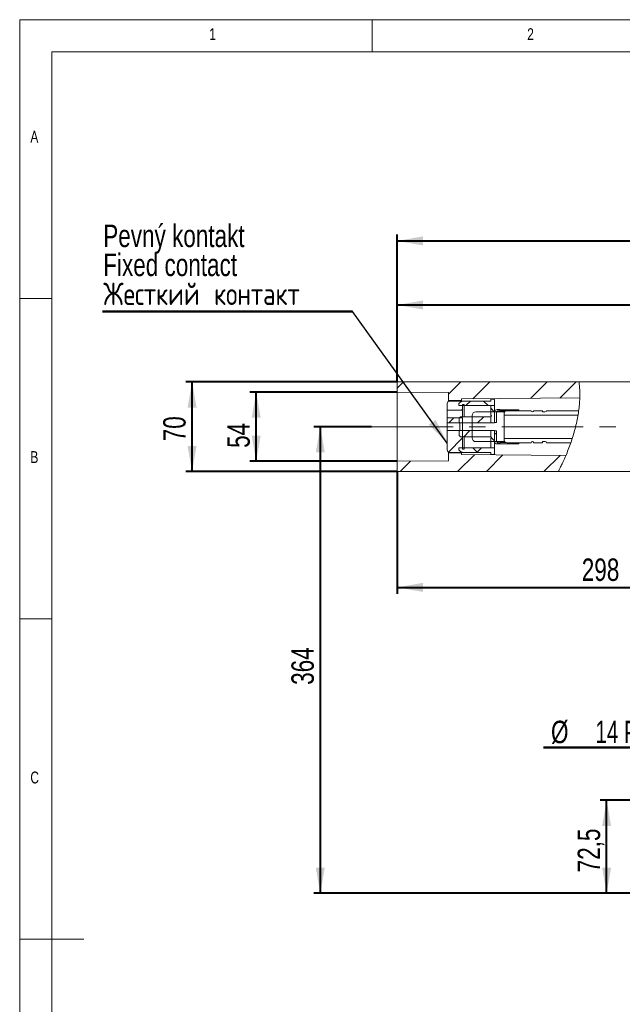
# Model space of a CAD drawing. Header units: millimetres. Extents: x 5 to 582, y 5 to 292.
# Tile 2 of 8: x 5 to 99, y 138 to 292. Entities that reach past the tile are written whole.
import ezdxf

# ---------------------------------------------------------------- set-up
doc = ezdxf.new("R2010")
doc.units = ezdxf.units.MM
doc.linetypes.add('CENTERX2', pattern=[20.32, 12.7, -2.54, 2.54, -2.54])
doc.layers.add('KÓTY_DO_VÝKRESŮ_NA_WEB', color=7, linetype='Continuous', lineweight=40)
doc.styles.add('SLDTEXTSTYLE0', font='TXT', dxfattribs={"width": 0.75})
doc.styles.add('SLDTEXTSTYLE4', font='TXT', dxfattribs={"width": 0.75, "bigfont": 'bigfont'})
doc.styles.add('SLDTEXTSTYLE9', font='TXT', dxfattribs={"width": 0.6875})
doc.dimstyles.new('SLDDIMSTYLE0', dxfattribs={"dimtxt": 3.5, "dimasz": 4, "dimexe": 0, "dimexo": 0.0625, "dimgap": 0.875, "dimtad": 1, "dimdec": 1, "dimlfac": 5, "dimrnd": 1e-09, "dimzin": 12, "dimdsep": 46, "dimtxsty": 'SLDTEXTSTYLE0', "dimsah": 1, "dimcen": 0.09, "dimadec": 0, "dimazin": 3, "dimtfac": 1, "dimtofl": 0, "dimtmove": 0, "dimatfit": 3, "dimfxl": 1, "dimfrac": 2, "dimtolj": 1, "dimtzin": 12, "dimarcsym": 0})
doc.dimstyles.new('SLDDIMSTYLE2', dxfattribs={"dimtxt": 0.18, "dimasz": 4, "dimexe": 0, "dimexo": 0.0625, "dimgap": 0, "dimtad": 0, "dimtih": 1, "dimtoh": 1, "dimdec": 0, "dimrnd": 1e-09, "dimzin": 0, "dimdsep": 46, "dimtxsty": 'Standard', "dimsah": 1, "dimcen": 0.09, "dimadec": 0, "dimazin": 0, "dimtfac": 4, "dimtdec": 0, "dimtofl": 0, "dimtmove": 0, "dimatfit": 3, "dimfxl": 1, "dimfrac": 2, "dimtolj": 1, "dimtzin": 0, "dimarcsym": 0})
pattern_1 = [(135, (0, 0), (-8.98026, -8.98026), []), (135, (-2e-14, 4.49), (-8.98026, -8.98026), []), (135, (-3e-14, 8.98), (-8.98026, -8.98026), []), (135, (-5e-14, 13.47), (-8.98026, -8.98026), [3.175, -1.5875])]

# ---------------------------------------------------------------- blocks, each defined once
blk = doc.blocks.new('_D')
at = {"layer": 'KÓTY_DO_VÝKRESŮ_NA_WEB'}
for p, q in [((59.88, 228.48), (50.89, 228.48)), ((51.89, 228.48), (51.89, 155.68)), ((116, 155.68), (50.89, 155.68))]:
    blk.add_line(p, q, dxfattribs=at)
for points in [[(51.89, 228.48), (51.19, 224.48), (52.59, 224.48)], [(51.89, 155.68), (52.59, 159.68), (51.19, 159.68)]]:
    blk.add_solid(points, dxfattribs=at)
at = {"layer": 'KÓTY_DO_VÝKRESŮ_NA_WEB', "insert": (47.38, 188.2), "char_height": 3.5, "attachment_point": 1, "rotation": 90, "style": 'SLDTEXTSTYLE0'}
blk.add_mtext('364', dxfattribs=at)
blk = doc.blocks.new('_D_1')
at = {"layer": 'KÓTY_DO_VÝKRESŮ_NA_WEB'}
for p, q in [((63.88, 233.88), (40.89, 233.88)), ((41.89, 223.08), (41.89, 233.88)), ((63.88, 223.08), (40.89, 223.08))]:
    blk.add_line(p, q, dxfattribs=at)
for points in [[(41.89, 233.88), (41.19, 229.88), (42.59, 229.88)], [(41.89, 223.08), (42.59, 227.08), (41.19, 227.08)]]:
    blk.add_solid(points, dxfattribs=at)
at = {"layer": 'KÓTY_DO_VÝKRESŮ_NA_WEB', "insert": (37.38, 225.18), "char_height": 3.5, "attachment_point": 1, "rotation": 90, "style": 'SLDTEXTSTYLE0'}
blk.add_mtext('54', dxfattribs=at)
blk = doc.blocks.new('_D_2')
at = {"layer": 'KÓTY_DO_VÝKRESŮ_NA_WEB'}
for p, q in [((63.88, 235.48), (30.89, 235.48)), ((31.89, 221.48), (31.89, 235.48)), ((63.88, 221.48), (30.89, 221.48))]:
    blk.add_line(p, q, dxfattribs=at)
for points in [[(31.89, 235.48), (31.19, 231.48), (32.59, 231.48)], [(31.89, 221.48), (32.59, 225.48), (31.19, 225.48)]]:
    blk.add_solid(points, dxfattribs=at)
at = {"layer": 'KÓTY_DO_VÝKRESŮ_NA_WEB', "insert": (27.38, 226.21), "char_height": 3.5, "attachment_point": 1, "rotation": 90, "style": 'SLDTEXTSTYLE0'}
blk.add_mtext('70', dxfattribs=at)
blk = doc.blocks.new('_D_4')
at = {"layer": 'KÓTY_DO_VÝKRESŮ_NA_WEB'}
for p, q in [((119.04, 170.18), (95.56, 170.18)), ((96.56, 155.68), (96.56, 170.18)), ((116, 155.68), (95.56, 155.68))]:
    blk.add_line(p, q, dxfattribs=at)
for points in [[(96.56, 170.18), (95.86, 166.18), (97.26, 166.18)], [(96.56, 155.68), (97.26, 159.68), (95.86, 159.68)]]:
    blk.add_solid(points, dxfattribs=at)
at = {"layer": 'KÓTY_DO_VÝKRESŮ_NA_WEB', "insert": (92.04, 158.94), "char_height": 3.5, "attachment_point": 1, "rotation": 90, "style": 'SLDTEXTSTYLE0'}
blk.add_mtext('72,5', dxfattribs=at)
blk = doc.blocks.new('_D_6')
at = {"layer": 'KÓTY_DO_VÝKRESŮ_NA_WEB'}
for p, q in [((63.89, 235.49), (63.89, 248.48)), ((63.89, 247.48), (189.41, 247.48)), ((189.41, 205.29), (189.41, 248.48))]:
    blk.add_line(p, q, dxfattribs=at)
for points in [[(63.89, 247.48), (67.89, 246.78), (67.89, 248.18)], [(189.41, 247.48), (185.41, 248.18), (185.41, 246.78)]]:
    blk.add_solid(points, dxfattribs=at)
at = {"layer": 'KÓTY_DO_VÝKRESŮ_NA_WEB', "insert": (122.77, 251.99), "char_height": 3.5, "attachment_point": 1, "style": 'SLDTEXTSTYLE0'}
blk.add_mtext('628', dxfattribs=at)
blk = doc.blocks.new('_D_7')
at = {"layer": 'KÓTY_DO_VÝKRESŮ_NA_WEB'}
for p, q in [((63.89, 235.49), (63.89, 258.48)), ((191.41, 156.49), (191.41, 258.48)), ((63.89, 257.48), (191.41, 257.48))]:
    blk.add_line(p, q, dxfattribs=at)
for points in [[(63.89, 257.48), (67.89, 256.78), (67.89, 258.18)], [(191.41, 257.48), (187.41, 258.18), (187.41, 256.78)]]:
    blk.add_solid(points, dxfattribs=at)
at = {"layer": 'KÓTY_DO_VÝKRESŮ_NA_WEB', "insert": (122.77, 261.99), "char_height": 3.5, "attachment_point": 1, "style": 'SLDTEXTSTYLE0'}
blk.add_mtext('638', dxfattribs=at)
blk = doc.blocks.new('_D_8')
at = {"layer": 'KÓTY_DO_VÝKRESŮ_NA_WEB'}
for p, q in [((63.89, 221.47), (63.89, 202.41)), ((63.89, 203.41), (123.41, 203.41))]:
    blk.add_line(p, q, dxfattribs=at)
for points in [[(63.89, 203.41), (67.89, 202.71), (67.89, 204.11)], [(123.41, 203.41), (119.41, 204.11), (119.41, 202.71)]]:
    blk.add_solid(points, dxfattribs=at)
at = {"layer": 'KÓTY_DO_VÝKRESŮ_NA_WEB', "insert": (92.68, 207.92), "char_height": 3.5, "attachment_point": 1, "style": 'SLDTEXTSTYLE0'}
blk.add_mtext('298', dxfattribs=at)
blk = doc.blocks.new('SW_NOTE_1')
at = {"layer": 'KÓTY_DO_VÝKRESŮ_NA_WEB', "color": 0}
for p, q in [((-39.01, 0), (0, 0)), ((0, 0), (-39.01, 0)), ((-39.01, 0), (0, 0)), ((0, 0), (-39.01, 0)), ((-39.01, 0), (0, 0)), ((0, 0), (-39.01, 0))]:
    blk.add_line(p, q, dxfattribs=at)
at = {"layer": 'KÓTY_DO_VÝKRESŮ_NA_WEB', "color": 0, "char_height": 3.5, "attachment_point": 1}
for s, insert, style in [('Pevný kontakt', (-38.9, 13.57), 'SLDTEXTSTYLE0'), ('Fixed contact', (-38.9, 9.04), 'SLDTEXTSTYLE0'), ('\\M+18447\\M+18475\\M+18483\\M+18484\\M+1847B\\M+18479\\M+1847A \\M+1847B\\M+18480\\M+1847E\\M+18484\\M+18470\\M+1847B\\M+18484', (-38.9, 4.52), 'SLDTEXTSTYLE4')]:
    blk.add_mtext(s, dxfattribs=dict(at, insert=insert, style=style))
blk = doc.blocks.new('SW_NOTE_3')
at = {"layer": 'KÓTY_DO_VÝKRESŮ_NA_WEB', "color": 0}
for p, q in [((-24.13, 0), (0, 0)), ((0, 0), (-24.13, 0)), ((-24.13, 0), (0, 0)), ((0, 0), (-24.13, 0)), ((-24.13, 0), (0, 0)), ((0, 0), (-24.13, 0))]:
    blk.add_line(p, q, dxfattribs=at)
at = {"layer": 'KÓTY_DO_VÝKRESŮ_NA_WEB', "color": 0, "char_height": 3.5, "attachment_point": 2}
for s, insert, style in [('%%c', (-21.58, 4.17), 'SLDTEXTSTYLE0'), ('14 Pg 16', (-9.58, 4.17), 'SLDTEXTSTYLE9')]:
    blk.add_mtext(s, dxfattribs=dict(at, insert=insert, style=style))

msp = doc.modelspace()

# ---------------------------------------------------------------- hatches: boundary and pattern name
at = {"linetype": 'Continuous', "lineweight": 0}
h = msp.add_hatch(dxfattribs=at)
h.set_pattern_fill('ANSI32', style=0)
edge = h.paths.add_edge_path(flags=0)
edge.add_spline(control_points=[(92.366, 232.97), (92.394, 233.838), (92.357, 234.678), (92.251, 235.481)], knot_values=[0.833703, 0.833703, 0.833703, 0.833703, 0.8531681, 0.8531681, 0.8531681, 0.8531681], weights=[1, 1, 1, 1], degree=3, periodic=0)
edge.add_line((92.251, 235.481), (63.894, 235.481))
edge.add_line((63.894, 235.481), (63.894, 233.881))
edge.add_line((63.894, 233.881), (71.894, 233.811))
edge.add_line((71.894, 233.811), (71.894, 232.551))
edge.add_line((71.894, 232.551), (73.894, 232.551))
edge.add_line((73.894, 232.551), (73.894, 232.841))
edge.add_line((73.894, 232.841), (92.366, 232.97))
h = msp.add_hatch(dxfattribs=at)
h.set_pattern_fill('ANSI31', style=0)
edge = h.paths.add_edge_path(flags=0)
edge.add_line((74.078, 231.771), (79.078, 231.771))
edge.add_line((79.078, 231.771), (79.078, 232.691))
edge.add_line((79.078, 232.691), (78.978, 232.791))
edge.add_line((78.978, 232.791), (78.478, 232.791))
edge.add_line((78.478, 232.791), (78.478, 232.491))
edge.add_line((78.478, 232.491), (72.078, 232.491))
edge.add_arc((72.078, 232.091), 0.4, 90, 180)
edge.add_line((71.678, 232.091), (71.678, 231.086))
edge.add_line((71.678, 231.086), (74.078, 231.086))
edge.add_line((74.078, 231.086), (74.078, 231.771))
h = msp.add_hatch(dxfattribs=at)
h.set_pattern_fill('DIN 201 mosaz', angle=90, style=0, pattern_type=2)
h.set_pattern_definition(pattern_1)
edge = h.paths.add_edge_path(flags=0)
edge.add_line((79.078, 229.091), (79.078, 232.691))
edge.add_line((79.078, 232.691), (78.978, 232.791))
edge.add_line((78.978, 232.791), (78.478, 232.791))
edge.add_line((78.478, 232.791), (78.478, 232.491))
edge.add_line((78.478, 232.491), (74.292, 232.491))
edge.add_arc((74.292, 231.491), 1, 90, 135)
edge.add_line((73.585, 232.198), (73.478, 232.091))
edge.add_line((73.478, 232.091), (73.478, 231.771))
edge.add_line((73.478, 231.771), (74.078, 231.771))
edge.add_line((74.078, 231.771), (74.078, 231.971))
edge.add_line((74.078, 231.971), (74.338, 231.971))
edge.add_line((74.338, 231.971), (74.338, 231.771))
edge.add_line((74.338, 231.771), (78.478, 231.771))
edge.add_line((78.478, 231.771), (78.478, 230.301))
edge.add_arc((78.448, 230.175), 0.13, 0, 76.65764, ccw=False)
edge.add_line((78.578, 230.175), (78.578, 230.168))
edge.add_arc((78.448, 230.168), 0.13, 283.34236, 360, ccw=False)
edge.add_line((78.478, 230.041), (78.478, 229.091))
edge.add_line((78.478, 229.091), (79.078, 229.091))
h = msp.add_hatch(dxfattribs=at)
h.set_pattern_fill('AR-CONC', style=0)
edge = h.paths.add_edge_path(flags=0)
edge.add_line((80.578, 230.301), (80.578, 230.811))
edge.add_line((80.578, 230.811), (76.178, 230.811))
edge.add_arc((76.178, 230.211), 0.6, 90, 180)
edge.add_line((75.578, 230.211), (75.578, 226.751))
edge.add_arc((76.178, 226.751), 0.6, 180, 270)
edge.add_line((76.178, 226.151), (80.578, 226.151))
edge.add_line((80.578, 226.151), (80.578, 226.661))
edge.add_line((80.578, 226.661), (91.2, 226.661))
edge.add_spline(control_points=[(91.2, 226.661), (91.595, 227.891), (91.896, 229.112), (92.095, 230.301)], knot_values=[0.7889204, 0.7889204, 0.7889204, 0.7889204, 0.8142816, 0.8142816, 0.8142816, 0.8142816], weights=[1, 1, 1, 1], degree=3, periodic=0)
edge.add_line((92.095, 230.301), (80.578, 230.301))
h = msp.add_hatch(dxfattribs=at)
h.set_pattern_fill('ANSI31', style=0)
edge = h.paths.add_edge_path(flags=0)
edge.add_arc((79.478, 230.771), 0.4, 90, 180)
edge.add_line((79.078, 230.771), (79.078, 229.131))
edge.add_line((79.078, 229.131), (79.378, 229.131))
edge.add_line((79.378, 229.131), (79.378, 230.781))
edge.add_line((79.378, 230.781), (79.578, 230.981))
edge.add_line((79.578, 230.981), (79.878, 230.981))
edge.add_line((79.878, 230.981), (79.878, 231.171))
edge.add_line((79.878, 231.171), (79.478, 231.171))
h = msp.add_hatch(dxfattribs=at)
h.set_pattern_fill('AR-CONC', angle=90, style=0)
edge = h.paths.add_edge_path(flags=0)
edge.add_spline(control_points=[(90.973, 225.981), (91.563, 227.678), (91.979, 229.362), (92.197, 230.981)], knot_values=[0.7842542, 0.7842542, 0.7842542, 0.7842542, 0.8191395, 0.8191395, 0.8191395, 0.8191395], weights=[1, 1, 1, 1], degree=3, periodic=0)
edge.add_line((92.197, 230.981), (87.178, 230.981))
edge.add_arc((86.978, 230.981), 0.2, 270, 360, ccw=False)
edge.add_line((86.978, 230.781), (86.578, 230.781))
edge.add_line((86.578, 230.781), (86.578, 230.981))
edge.add_line((86.578, 230.981), (85.178, 230.981))
edge.add_arc((84.978, 230.981), 0.2, 180, 360, ccw=False)
edge.add_line((84.778, 230.981), (80.978, 230.981))
edge.add_arc((80.978, 230.581), 0.4, 90, 180)
edge.add_line((80.578, 230.581), (80.578, 226.381))
edge.add_arc((80.978, 226.381), 0.4, 180, 270)
edge.add_line((80.978, 225.981), (84.778, 225.981))
edge.add_arc((84.978, 225.981), 0.2, 0, 180, ccw=False)
edge.add_line((85.178, 225.981), (86.578, 225.981))
edge.add_line((86.578, 225.981), (86.578, 226.181))
edge.add_line((86.578, 226.181), (86.978, 226.181))
edge.add_arc((86.978, 225.981), 0.2, 0, 90, ccw=False)
edge.add_line((87.178, 225.981), (90.973, 225.981))
h = msp.add_hatch(dxfattribs=at)
h.set_pattern_fill('ANSI31', style=0)
h.paths.add_polyline_path([(71.678, 229.886), (71.678, 229.081), (74.078, 229.081), (74.078, 229.886)], flags=0)
h = msp.add_hatch(dxfattribs=at)
h.set_pattern_fill('ANSI31', style=0)
h.paths.add_polyline_path([(73.738, 230.041), (73.538, 229.841), (73.538, 229.181), (73.638, 229.081), (78.478, 229.081), (78.478, 230.041)], flags=0)
h = msp.add_hatch(dxfattribs=at)
h.set_pattern_fill('ANSI31', style=0)
edge = h.paths.add_edge_path(flags=0)
edge.add_line((74.078, 225.191), (74.078, 227.881))
edge.add_line((74.078, 227.881), (71.678, 227.881))
edge.add_line((71.678, 227.881), (71.678, 224.871))
edge.add_arc((72.078, 224.871), 0.4, 180, 270)
edge.add_line((72.078, 224.471), (78.478, 224.471))
edge.add_line((78.478, 224.471), (78.478, 224.171))
edge.add_line((78.478, 224.171), (78.978, 224.171))
edge.add_line((78.978, 224.171), (79.078, 224.271))
edge.add_line((79.078, 224.271), (79.078, 225.191))
edge.add_line((79.078, 225.191), (74.078, 225.191))
h = msp.add_hatch(dxfattribs=at)
h.set_pattern_fill('DIN 201 mosaz', angle=90, style=0, pattern_type=2)
h.set_pattern_definition(pattern_1)
edge = h.paths.add_edge_path(flags=0)
edge.add_line((78.478, 227.871), (78.478, 226.921))
edge.add_arc((78.448, 226.795), 0.13, 0, 76.65764, ccw=False)
edge.add_line((78.578, 226.795), (78.578, 226.788))
edge.add_arc((78.448, 226.788), 0.13, 283.34236, 360, ccw=False)
edge.add_line((78.478, 226.661), (78.478, 225.191))
edge.add_line((78.478, 225.191), (74.338, 225.191))
edge.add_line((74.338, 225.191), (74.338, 224.991))
edge.add_line((74.338, 224.991), (74.078, 224.991))
edge.add_line((74.078, 224.991), (74.078, 225.191))
edge.add_line((74.078, 225.191), (73.478, 225.191))
edge.add_line((73.478, 225.191), (73.478, 224.871))
edge.add_line((73.478, 224.871), (73.585, 224.764))
edge.add_arc((74.292, 225.471), 1, 225, 270)
edge.add_line((74.292, 224.471), (78.478, 224.471))
edge.add_line((78.478, 224.471), (78.478, 224.171))
edge.add_line((78.478, 224.171), (78.978, 224.171))
edge.add_line((78.978, 224.171), (79.078, 224.271))
edge.add_line((79.078, 224.271), (79.078, 227.871))
edge.add_line((79.078, 227.871), (78.478, 227.871))
h = msp.add_hatch(dxfattribs=at)
h.set_pattern_fill('ANSI31', style=0)
h.paths.add_polyline_path([(73.538, 227.121), (73.738, 226.921), (78.478, 226.921), (78.478, 227.881), (73.638, 227.881), (73.538, 227.781)], flags=0)
h = msp.add_hatch(dxfattribs=at)
h.set_pattern_fill('ANSI31', style=0)
edge = h.paths.add_edge_path(flags=0)
edge.add_arc((79.478, 226.191), 0.4, 180, 270)
edge.add_line((79.478, 225.791), (79.878, 225.791))
edge.add_line((79.878, 225.791), (79.878, 225.981))
edge.add_line((79.878, 225.981), (79.578, 225.981))
edge.add_line((79.578, 225.981), (79.378, 226.181))
edge.add_line((79.378, 226.181), (79.378, 227.831))
edge.add_line((79.378, 227.831), (79.078, 227.831))
edge.add_line((79.078, 227.831), (79.078, 226.191))
h = msp.add_hatch(dxfattribs=at)
h.set_pattern_fill('ANSI32', style=0)
edge = h.paths.add_edge_path(flags=0)
edge.add_line((73.894, 224.121), (73.894, 224.411))
edge.add_line((73.894, 224.411), (71.894, 224.411))
edge.add_line((71.894, 224.411), (71.894, 223.151))
edge.add_line((71.894, 223.151), (63.894, 223.081))
edge.add_line((63.894, 223.081), (63.894, 221.481))
edge.add_line((63.894, 221.481), (89.01, 221.481))
edge.add_spline(control_points=[(89.01, 221.481), (89.449, 222.316), (89.85, 223.161), (90.21, 224.007)], knot_values=[0.7533451, 0.7533451, 0.7533451, 0.7533451, 0.7707378, 0.7707378, 0.7707378, 0.7707378], weights=[1, 1, 1, 1], degree=3, periodic=0)
edge.add_line((90.21, 224.007), (73.894, 224.121))

# ---------------------------------------------------------------- linework, layer by layer
at = {"color": 7, "linetype": 'Continuous', "lineweight": 0}
for p, q in [((415, 292), (5, 292)), ((5, 292), (5, 5)), ((60, 287), (60, 292)), ((410, 287), (10, 287)), ((10, 287), (10, 10)), ((10, 248.5), (5, 248.5)), ((5, 198.5), (10, 198.5)), ((5, 148.5), (15, 148.5))]:
    msp.add_line(p, q, dxfattribs=at)
at = {"color": 7, "linetype": 'Continuous', "lineweight": 15}
for p, q in [((63.894, 235.481), (92.251, 235.481)), ((63.894, 233.881), (63.894, 235.481)), ((104.214, 235.481), (92.251, 235.481)), ((71.894, 233.811), (63.894, 233.881)), ((63.894, 223.081), (63.894, 233.881)), ((71.894, 232.551), (71.894, 233.811)), ((71.678, 232.091), (71.678, 231.086)), ((71.894, 232.446), (71.894, 232.551)), ((73.894, 232.551), (71.894, 232.551)), ((78.478, 232.491), (72.078, 232.491)), ((73.585, 232.198), (73.478, 232.091)), ((73.478, 232.091), (73.478, 231.771)), ((92.366, 232.97), (73.894, 232.841)), ((73.894, 232.841), (73.894, 232.551)), ((73.894, 232.491), (73.894, 232.551)), ((78.478, 232.491), (74.292, 232.491)), ((78.478, 232.791), (78.478, 232.491)), ((78.978, 232.791), (78.478, 232.791)), ((79.078, 232.691), (78.978, 232.791)), ((79.078, 231.771), (79.078, 232.691)), ((79.078, 229.091), (79.078, 232.691)), ((74.078, 231.086), (71.678, 231.086)), ((71.678, 229.886), (71.678, 231.086)), ((73.478, 231.771), (74.078, 231.771)), ((74.078, 231.971), (74.338, 231.971)), ((74.078, 231.771), (74.078, 231.971)), ((74.078, 231.086), (74.078, 231.771)), ((74.078, 231.771), (79.078, 231.771)), ((74.078, 230.041), (74.078, 231.086)), ((74.338, 231.971), (74.338, 231.771)), ((74.338, 231.771), (78.478, 231.771)), ((74.338, 231.771), (74.338, 230.041)), ((80.578, 230.811), (76.178, 230.811)), ((78.478, 231.771), (78.478, 230.301)), ((79.078, 229.131), (79.078, 230.771)), ((79.578, 230.981), (79.378, 230.781)), ((79.378, 229.131), (79.378, 230.781)), ((79.478, 231.171), (79.878, 231.171)), ((79.578, 230.981), (79.578, 230.811)), ((79.578, 230.981), (79.878, 230.981)), ((79.878, 231.171), (79.878, 230.981)), ((79.878, 231.141), (82.878, 231.141)), ((79.878, 230.981), (79.878, 230.949)), ((79.878, 230.949), (80.821, 230.949)), ((80.578, 230.811), (80.578, 230.301)), ((80.578, 226.381), (80.578, 230.581)), ((80.978, 230.981), (84.778, 230.981)), ((82.72, 230.981), (82.878, 231.141)), ((82.878, 230.981), (82.878, 231.141)), ((85.178, 230.981), (86.578, 230.981)), ((86.578, 230.781), (86.578, 230.981)), ((86.978, 230.781), (86.578, 230.781)), ((87.178, 230.981), (92.197, 230.981)), ((71.678, 229.886), (74.078, 229.886)), ((71.678, 229.886), (71.678, 229.081)), ((74.078, 229.081), (71.678, 229.081)), ((71.678, 227.881), (71.678, 229.081)), ((73.738, 230.041), (73.538, 229.841)), ((73.538, 229.841), (73.538, 229.181)), ((73.538, 229.181), (73.638, 229.081)), ((73.638, 229.081), (73.638, 227.881)), ((78.478, 229.081), (73.638, 229.081)), ((73.738, 230.041), (78.478, 230.041)), ((74.078, 229.081), (74.078, 229.886)), ((74.078, 227.881), (74.078, 229.081)), ((75.578, 226.751), (75.578, 230.211)), ((78.478, 230.041), (78.478, 229.081)), ((78.478, 230.041), (78.478, 229.091)), ((79.078, 229.091), (78.478, 229.091)), ((78.578, 230.175), (78.578, 230.168)), ((79.378, 229.131), (79.078, 229.131)), ((80.578, 230.301), (92.095, 230.301)), ((71.678, 227.881), (74.078, 227.881)), ((71.678, 227.881), (71.678, 224.871)), ((73.638, 227.881), (73.538, 227.781)), ((73.538, 227.781), (73.538, 227.121)), ((73.638, 227.881), (78.478, 227.881)), ((74.078, 225.191), (74.078, 227.881)), ((78.478, 227.881), (78.478, 226.921)), ((78.478, 227.871), (79.078, 227.871)), ((78.478, 227.871), (78.478, 226.921)), ((79.078, 224.271), (79.078, 227.871)), ((79.078, 226.191), (79.078, 227.831)), ((79.078, 227.831), (79.378, 227.831)), ((79.378, 226.181), (79.378, 227.831)), ((73.538, 227.121), (73.738, 226.921)), ((78.478, 226.921), (73.738, 226.921)), ((74.338, 226.921), (74.338, 225.191)), ((76.178, 226.151), (80.578, 226.151)), ((78.478, 226.661), (78.478, 225.191)), ((78.578, 226.795), (78.578, 226.788)), ((79.378, 226.181), (79.578, 225.981)), ((79.578, 226.151), (79.578, 225.981)), ((79.878, 225.981), (79.578, 225.981)), ((80.821, 226.013), (79.878, 226.013)), ((79.878, 226.013), (79.878, 225.981)), ((79.878, 225.981), (79.878, 225.791)), ((91.2, 226.661), (80.578, 226.661)), ((80.578, 226.661), (80.578, 226.151)), ((84.778, 225.981), (80.978, 225.981)), ((82.878, 225.821), (82.72, 225.981)), ((82.878, 225.821), (82.878, 225.981)), ((86.578, 225.981), (85.178, 225.981)), ((86.578, 226.181), (86.978, 226.181)), ((86.578, 225.981), (86.578, 226.181)), ((90.973, 225.981), (87.178, 225.981)), ((71.894, 224.411), (71.894, 224.516)), ((71.894, 223.151), (71.894, 224.411)), ((71.894, 224.411), (73.894, 224.411)), ((72.078, 224.471), (78.478, 224.471)), ((73.478, 225.191), (73.478, 224.871)), ((74.078, 225.191), (73.478, 225.191)), ((73.478, 224.871), (73.585, 224.764)), ((73.894, 224.411), (73.894, 224.471)), ((73.894, 224.411), (73.894, 224.121)), ((79.078, 225.191), (74.078, 225.191)), ((74.078, 224.991), (74.078, 225.191)), ((74.338, 224.991), (74.078, 224.991)), ((74.292, 224.471), (78.478, 224.471)), ((74.338, 225.191), (74.338, 224.991)), ((78.478, 225.191), (74.338, 225.191)), ((78.478, 224.471), (78.478, 224.171)), ((79.078, 224.271), (79.078, 225.191)), ((79.878, 225.791), (79.478, 225.791)), ((82.878, 225.821), (79.878, 225.821)), ((63.894, 223.081), (71.894, 223.151)), ((63.894, 221.481), (63.894, 223.081)), ((73.894, 224.121), (90.21, 224.007)), ((78.478, 224.171), (78.978, 224.171)), ((78.978, 224.171), (79.078, 224.271)), ((89.01, 221.481), (63.894, 221.481)), ((89.01, 221.481), (104.214, 221.481))]:
    msp.add_line(p, q, dxfattribs=at)
for centre, radius, start, end in [((72.078, 232.091), 0.4, 90, 180), ((74.292, 231.491), 1, 90, 135), ((76.178, 230.211), 0.6, 90, 180), ((79.478, 230.771), 0.4, 90, 180), ((80.978, 230.581), 0.4, 90, 180), ((84.978, 230.981), 0.2, 180, 0), ((86.978, 230.981), 0.2, 270, 0), ((78.448, 230.175), 0.13, 0, 76.65764), ((78.448, 230.168), 0.13, 283.34236, 0), ((76.178, 226.751), 0.6, 180, 270), ((78.448, 226.795), 0.13, 0, 76.65764), ((78.448, 226.788), 0.13, 283.34236, 0), ((79.478, 226.191), 0.4, 180, 270), ((80.978, 226.381), 0.4, 180, 270), ((84.978, 225.981), 0.2, 0, 180), ((86.978, 225.981), 0.2, 0, 90), ((72.078, 224.871), 0.4, 180, 270), ((74.292, 225.471), 1, 225, 270)]:
    msp.add_arc(centre, radius, start, end, dxfattribs=at)
msp.add_open_spline([(92.251, 235.481), (92.254, 235.462), (92.26, 235.423), (92.296, 235.118), (92.34, 234.636), (92.374, 233.98), (92.378, 233.165), (92.336, 232.227), (92.234, 231.196), (92.072, 230.114), (91.849, 229.004), (91.571, 227.883), (91.244, 226.774), (90.873, 225.677), (90.477, 224.639), (90.072, 223.676), (89.693, 222.846), (89.373, 222.187), (89.145, 221.738), (89.026, 221.512), (89.015, 221.49), (89.01, 221.481)], degree=3, knots=[0, 0, 0, 0, 0.0525662, 0.1051351, 0.157691, 0.2102442, 0.2629077, 0.315563, 0.3669081, 0.4182569, 0.4689123, 0.5195818, 0.5723538, 0.6251391, 0.6816882, 0.7382344, 0.7966873, 0.855106, 0.9101342, 0.9651309, 1, 1, 1, 1], dxfattribs=at)
at = {"layer": 'KÓTY_DO_VÝKRESŮ_NA_WEB', "linetype": 'CENTERX2', "lineweight": 0}
msp.add_line((59.894, 228.481), (104.214, 228.481), dxfattribs=at)

# ---------------------------------------------------------------- block references
at = {"layer": 'KÓTY_DO_VÝKRESŮ_NA_WEB'}
for name, p in [('SW_NOTE_1', (56.933, 246.449)), ('SW_NOTE_3', (110.823, 178.429))]:
    msp.add_blockref(name, p, dxfattribs=at)

# ---------------------------------------------------------------- texts
at = {"color": 7, "linetype": 'Continuous', "lineweight": 0, "char_height": 1.852, "attachment_point": 1, "style": 'SLDTEXTSTYLE0'}
for s, insert in [('1', (34.583, 290.668)), ('2', (84.167, 290.668)), ('A', (6.667, 274.668)), ('B', (6.667, 224.668)), ('C', (6.667, 174.668))]:
    msp.add_mtext(s, dxfattribs=dict(at, insert=insert))

# ---------------------------------------------------------------- dimensions: what is measured, and where the dimension line sits
at = {"layer": 'KÓTY_DO_VÝKRESŮ_NA_WEB'}
for base, p1, p2, text, picture, middle in [((191.414, 257.481), (63.894, 235.481), (191.414, 156.481), '638', '_D_7', (126.654, 257.481)), ((189.414, 247.481), (63.894, 235.481), (189.414, 205.281), '628', '_D_6', (126.654, 247.481)), ((123.414, 203.411), (63.894, 221.481), (123.414, 202.281), '298', '_D_8', (96.555, 203.411))]:
    dim = msp.add_linear_dim(base=base, p1=p1, p2=p2, text=text, dimstyle='SLDDIMSTYLE0', dxfattribs=at)
    dim.commit()
    dim.dimension.update_dxf_attribs({"geometry": picture, "text_midpoint": middle, "dimtype": 160})
for base, p1, p2, picture, middle in [((31.894, 235.481), (63.894, 221.481), (63.894, 235.481), '_D_2', (31.894, 228.799)), ((41.894, 233.881), (63.894, 223.081), (63.894, 233.881), '_D_1', (41.894, 227.77)), ((51.894, 155.681), (59.894, 228.481), (116.014, 155.681), '_D', (51.894, 192.081)), ((96.555, 170.179), (116.014, 155.681), (119.051, 170.179), '_D_4', (96.555, 163.463))]:
    dim = msp.add_linear_dim(base=base, p1=p1, p2=p2, angle=90, dimstyle='SLDDIMSTYLE0', dxfattribs=at)
    dim.commit()
    dim.dimension.update_dxf_attribs({"geometry": picture, "text_midpoint": middle, "dimtype": 160})

# ---------------------------------------------------------------- leaders
msp.add_leader([(71.678, 225.933), (56.933, 246.449)], dimstyle='SLDDIMSTYLE2', dxfattribs=at)

doc.saveas('drawing.dxf')
